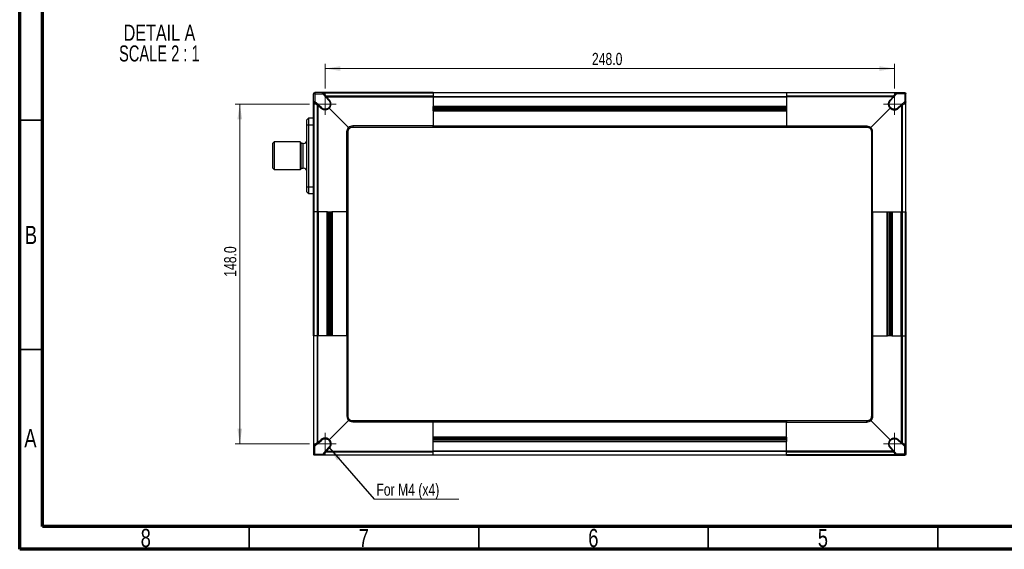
# Model space of a CAD drawing. Header units: millimetres. Extents: x 15 to 415, y 5 to 292.
# Tile 1 of 15: x 15 to 229, y 5 to 120. Entities that reach past the tile are written whole.
import ezdxf

# ---------------------------------------------------------------- set-up
doc = ezdxf.new("R2010")
doc.units = ezdxf.units.MM
doc.styles.add('SLDTEXTSTYLE0', font='TXT', dxfattribs={"width": 0.75})
doc.styles.add('SLDTEXTSTYLE2', font='TXT', dxfattribs={"width": 0.681818})
doc.dimstyles.new('SLDDIMSTYLE2', dxfattribs={"dimtxt": 2.645833, "dimasz": 3.302, "dimexe": 0, "dimexo": 0.0625, "dimgap": 0.661458, "dimtad": 1, "dimdec": 1, "dimlfac": 2, "dimrnd": 1e-09, "dimzin": 4, "dimdsep": 46, "dimtxsty": 'SLDTEXTSTYLE0', "dimsah": 1, "dimcen": 0.09, "dimadec": 0, "dimazin": 1, "dimtfac": 1, "dimtdec": 1, "dimtofl": 0, "dimtmove": 0, "dimatfit": 3, "dimfxl": 1, "dimfrac": 2, "dimtolj": 1, "dimtzin": 12, "dimarcsym": 0})
doc.dimstyles.new('SLDDIMSTYLE3', dxfattribs={"dimtxt": 0.18, "dimasz": 3.302, "dimexe": 0, "dimexo": 0.0625, "dimgap": 0, "dimtad": 0, "dimtih": 1, "dimtoh": 1, "dimdec": 0, "dimrnd": 1e-09, "dimzin": 0, "dimdsep": 46, "dimtxsty": 'Standard', "dimsah": 1, "dimcen": 0.09, "dimadec": 0, "dimazin": 0, "dimtfac": 3.302, "dimtdec": 0, "dimtofl": 0, "dimtmove": 0, "dimatfit": 3, "dimfxl": 1, "dimfrac": 2, "dimtolj": 1, "dimtzin": 0, "dimarcsym": 0})

# ---------------------------------------------------------------- blocks, each defined once
blk = doc.blocks.new('_D_8')
at = {"color": 7, "linetype": 'Continuous', "lineweight": 0}
for p, q in [((78.16, 101.97), (61.94, 101.97)), ((62.94, 27.97), (62.94, 101.97)), ((78.16, 27.97), (61.94, 27.97))]:
    blk.add_line(p, q, dxfattribs=at)
at = {"color": 7, "linetype": 'Continuous', "lineweight": 18}
for points in [[(62.94, 101.97), (62.43, 98.67), (63.45, 98.67)], [(62.94, 27.97), (63.45, 31.27), (62.43, 31.27)]]:
    blk.add_solid(points, dxfattribs=at)
at = {"color": 7, "linetype": 'Continuous', "lineweight": 18, "insert": (59.53, 64.36), "char_height": 2.646, "attachment_point": 1, "rotation": 90, "style": 'SLDTEXTSTYLE0'}
blk.add_mtext('148.0', dxfattribs=at)
blk = doc.blocks.new('_D_9')
at = {"color": 7, "linetype": 'Continuous', "lineweight": 0}
for p, q in [((81.53, 105.35), (81.53, 110.72)), ((81.53, 109.72), (205.53, 109.72)), ((205.53, 105.35), (205.53, 110.72))]:
    blk.add_line(p, q, dxfattribs=at)
at = {"color": 7, "linetype": 'Continuous', "lineweight": 18}
for points in [[(81.53, 109.72), (84.83, 109.21), (84.83, 110.23)], [(205.53, 109.72), (202.23, 110.23), (202.23, 109.21)]]:
    blk.add_solid(points, dxfattribs=at)
at = {"color": 7, "linetype": 'Continuous', "lineweight": 18, "insert": (139.65, 113.13), "char_height": 2.646, "attachment_point": 1, "style": 'SLDTEXTSTYLE0'}
blk.add_mtext('248.0', dxfattribs=at)
blk = doc.blocks.new('SW_NOTE_0_5')
at = {"color": 0, "linetype": 'Continuous', "lineweight": 0}
blk.add_line((18.43, 0), (0, 0), dxfattribs=at)
at = {"color": 0, "linetype": 'Continuous', "lineweight": 0, "insert": (0.5, 3.41), "char_height": 2.6458, "attachment_point": 1, "style": 'SLDTEXTSTYLE0'}
blk.add_mtext('For M4 (x4)', dxfattribs=at)
blk = doc.blocks.new('SW_CENTERMARKSYMBOL_0')
at = {"color": 0, "linetype": 'Continuous', "lineweight": 18}
for p, q in [((0, 1.25), (0, 2.37)), ((-1.25, 0), (-2.37, 0)), ((0, 0), (-1.25, 0)), ((0, 0), (0, 1.25)), ((0, 0), (0, -1.25)), ((0, 0), (1.25, 0)), ((1.25, 0), (2.37, 0)), ((0, -1.25), (0, -2.37))]:
    blk.add_line(p, q, dxfattribs=at)
blk = doc.blocks.new('SW_CENTERMARKSYMBOL_1')
at = {"color": 0, "linetype": 'Continuous', "lineweight": 18}
for p, q in [((0, 1.25), (0, 2.37)), ((-1.25, 0), (-2.37, 0)), ((0, 0), (-1.25, 0)), ((0, 0), (0, 1.25)), ((0, 0), (0, -1.25)), ((0, 0), (1.25, 0)), ((1.25, 0), (2.37, 0)), ((0, -1.25), (0, -2.37))]:
    blk.add_line(p, q, dxfattribs=at)
blk = doc.blocks.new('SW_CENTERMARKSYMBOL_2')
at = {"color": 0, "linetype": 'Continuous', "lineweight": 18}
for p, q in [((0, 1.25), (0, 2.37)), ((-1.25, 0), (-2.37, 0)), ((0, 0), (-1.25, 0)), ((0, 0), (0, 1.25)), ((0, 0), (0, -1.25)), ((0, 0), (1.25, 0)), ((1.25, 0), (2.37, 0)), ((0, -1.25), (0, -2.37))]:
    blk.add_line(p, q, dxfattribs=at)
blk = doc.blocks.new('SW_CENTERMARKSYMBOL_3')
at = {"color": 0, "linetype": 'Continuous', "lineweight": 18}
for p, q in [((0, 1.25), (0, 2.37)), ((-1.25, 0), (-2.37, 0)), ((0, 0), (-1.25, 0)), ((0, 0), (0, 1.25)), ((0, 0), (0, -1.25)), ((0, 0), (1.25, 0)), ((1.25, 0), (2.37, 0)), ((0, -1.25), (0, -2.37))]:
    blk.add_line(p, q, dxfattribs=at)
blk = doc.blocks.new('SW_NOTE_0_6')
at = {"color": 0, "linetype": 'Continuous', "lineweight": 0, "char_height": 3.5, "attachment_point": 2}
for s, insert, style in [('DETAIL A', (9.41, 4.51), 'SLDTEXTSTYLE0'), ('SCALE 2 : 1', (9.38, -0.01), 'SLDTEXTSTYLE2')]:
    blk.add_mtext(s, dxfattribs=dict(at, insert=insert, style=style))

msp = doc.modelspace()

# ---------------------------------------------------------------- linework, layer by layer
at = {"color": 7, "linetype": 'Continuous', "lineweight": 70}
for p, q in [((15, 5), (15, 292)), ((20, 10), (20, 287)), ((410, 10), (20, 10)), ((415, 5), (15, 5))]:
    msp.add_line(p, q, dxfattribs=at)
at = {"color": 7, "linetype": 'Continuous', "lineweight": 25}
for p, q in [((79.032, 102.373), (79.032, 104.223)), ((79.279, 104.226), (79.279, 102.481)), ((79.279, 104.226), (81.024, 104.226)), ((81.132, 104.473), (79.282, 104.473)), ((81.036, 104.212), (81.047, 104.193)), ((81.047, 104.193), (81.649, 103.524)), ((105.032, 104.473), (81.132, 104.473)), ((81.761, 103.73), (81.158, 104.399)), ((81.158, 104.399), (105.032, 104.399)), ((81.712, 103.455), (82.368, 102.725)), ((105.032, 103.731), (81.761, 103.73)), ((82.48, 102.828), (81.823, 103.557)), ((81.823, 103.557), (105.032, 103.557)), ((105.032, 104.473), (182.032, 104.473)), ((105.032, 104.473), (105.032, 104.399)), ((182.032, 104.399), (105.032, 104.399)), ((105.032, 104.399), (105.032, 103.649)), ((105.032, 103.649), (105.032, 103.473)), ((105.032, 103.649), (182.032, 103.649)), ((182.032, 103.473), (105.032, 103.473)), ((105.032, 103.473), (105.032, 101.518)), ((182.032, 104.473), (182.032, 104.399)), ((182.032, 104.473), (205.933, 104.473)), ((182.032, 104.399), (182.032, 103.649)), ((205.906, 104.399), (182.032, 104.399)), ((205.304, 103.73), (182.032, 103.731)), ((182.032, 103.649), (182.032, 103.473)), ((205.242, 103.557), (182.032, 103.557)), ((182.032, 103.473), (182.032, 101.518)), ((204.585, 102.828), (205.242, 103.557)), ((204.696, 102.725), (205.353, 103.455)), ((205.304, 103.73), (205.906, 104.399)), ((205.416, 103.524), (206.018, 104.193)), ((205.933, 104.473), (207.782, 104.473)), ((206.018, 104.193), (206.029, 104.212)), ((207.785, 104.226), (206.041, 104.226)), ((207.785, 104.226), (207.785, 102.481)), ((208.032, 102.373), (208.032, 104.223)), ((79.032, 78.473), (79.032, 102.373)), ((79.775, 101.744), (79.106, 102.346)), ((79.106, 102.346), (79.106, 78.473)), ((79.312, 102.458), (79.293, 102.469)), ((79.981, 101.856), (79.312, 102.458)), ((79.775, 101.744), (79.774, 78.473)), ((79.948, 101.682), (79.948, 78.473)), ((80.677, 101.025), (79.948, 101.682)), ((80.78, 101.137), (80.05, 101.793)), ((86.647, 96.858), (82.433, 101.072)), ((105.032, 101.518), (182.032, 101.518)), ((105.032, 101.518), (105.032, 101.435)), ((105.032, 101.435), (182.032, 101.435)), ((105.032, 100.51), (105.032, 101.435)), ((105.032, 101.135), (182.032, 101.135)), ((182.032, 101.052), (105.032, 101.052)), ((105.032, 100.893), (182.032, 100.893)), ((182.032, 100.81), (105.032, 100.81)), ((182.032, 101.518), (182.032, 101.435)), ((182.032, 101.435), (182.032, 100.51)), ((200.418, 96.858), (204.632, 101.072)), ((207.014, 101.793), (206.285, 101.137)), ((206.387, 101.025), (207.117, 101.682)), ((207.753, 102.458), (207.084, 101.856)), ((207.117, 101.682), (207.117, 78.473)), ((207.29, 101.744), (207.959, 102.346)), ((207.29, 78.473), (207.29, 101.744)), ((207.772, 102.469), (207.753, 102.458)), ((207.959, 102.346), (207.959, 78.473)), ((208.032, 78.473), (208.032, 102.373)), ((77.582, 98.573), (77.982, 98.973)), ((77.982, 97.473), (77.982, 98.973)), ((77.982, 98.973), (79.032, 98.973)), ((105.032, 100.51), (105.032, 100.427)), ((182.032, 100.51), (105.032, 100.51)), ((105.032, 100.427), (105.032, 97.223)), ((182.032, 100.427), (105.032, 100.427)), ((182.032, 100.51), (182.032, 100.427)), ((182.032, 100.427), (182.032, 97.223)), ((77.582, 97.473), (77.582, 98.573)), ((77.582, 83.973), (77.582, 97.473)), ((77.582, 97.473), (77.982, 97.473)), ((77.982, 83.973), (77.982, 97.473)), ((77.982, 97.473), (79.032, 97.473)), ((87.532, 97.226), (87.532, 96.973)), ((105.032, 97.226), (87.532, 97.226)), ((87.532, 96.973), (105.032, 96.973)), ((105.032, 97.223), (105.032, 96.973)), ((105.032, 97.223), (182.032, 97.223)), ((105.032, 96.973), (182.032, 96.973)), ((182.032, 97.226), (199.532, 97.226)), ((182.032, 97.223), (182.032, 96.973)), ((182.032, 96.973), (199.532, 96.973)), ((199.532, 96.973), (199.532, 97.226)), ((86.532, 95.973), (86.279, 95.973)), ((86.279, 78.473), (86.279, 95.973)), ((86.532, 78.473), (86.532, 95.973)), ((200.785, 95.973), (200.532, 95.973)), ((200.532, 95.973), (200.532, 78.473)), ((200.785, 78.473), (200.785, 95.973)), ((70.432, 93.723), (70.082, 93.373)), ((70.082, 93.373), (70.082, 90.723)), ((76.107, 93.723), (70.432, 93.723)), ((70.432, 93.723), (70.432, 87.723)), ((76.282, 93.548), (76.107, 93.723)), ((76.107, 93.723), (76.107, 87.723)), ((76.282, 87.898), (76.282, 93.548)), ((76.782, 93.41), (76.282, 93.41)), ((76.782, 88.035), (76.782, 93.41)), ((70.082, 90.723), (70.082, 88.073)), ((70.082, 88.073), (70.432, 87.723)), ((76.282, 88.035), (76.782, 88.035)), ((70.432, 87.723), (76.107, 87.723)), ((76.107, 87.723), (76.282, 87.898)), ((77.582, 83.973), (77.982, 83.973)), ((77.582, 82.873), (77.582, 83.973)), ((77.982, 82.473), (77.982, 83.973)), ((77.982, 83.973), (79.032, 83.973)), ((77.582, 82.873), (77.982, 82.473)), ((77.982, 82.473), (79.032, 82.473)), ((79.032, 51.473), (79.032, 78.473)), ((79.106, 78.473), (79.032, 78.473)), ((79.106, 78.473), (79.106, 51.473)), ((79.856, 78.473), (79.106, 78.473)), ((80.032, 78.473), (79.856, 78.473)), ((79.856, 51.473), (79.856, 78.473)), ((81.987, 78.473), (80.032, 78.473)), ((80.032, 78.473), (80.032, 51.473)), ((81.987, 51.473), (81.987, 78.473)), ((82.07, 78.473), (81.987, 78.473)), ((82.07, 51.473), (82.07, 78.473)), ((82.07, 78.473), (82.995, 78.473)), ((82.37, 51.473), (82.37, 78.473)), ((82.453, 78.473), (82.453, 51.473)), ((82.612, 51.473), (82.612, 78.473)), ((82.695, 78.473), (82.695, 51.473)), ((83.078, 78.473), (82.995, 78.473)), ((82.995, 78.473), (82.995, 51.473)), ((86.282, 78.473), (83.078, 78.473)), ((83.078, 78.473), (83.078, 51.473)), ((86.532, 78.473), (86.282, 78.473)), ((86.282, 51.473), (86.282, 78.473)), ((86.532, 51.473), (86.532, 78.473)), ((200.532, 78.473), (200.532, 51.473)), ((200.532, 78.473), (200.782, 78.473)), ((200.782, 78.473), (200.782, 51.473)), ((200.782, 78.473), (203.987, 78.473)), ((203.987, 51.473), (203.987, 78.473)), ((203.987, 78.473), (204.07, 78.473)), ((204.07, 51.473), (204.07, 78.473)), ((204.07, 78.473), (204.995, 78.473)), ((204.37, 51.473), (204.37, 78.473)), ((204.453, 78.473), (204.453, 51.473)), ((204.612, 51.473), (204.612, 78.473)), ((204.695, 78.473), (204.695, 51.473)), ((204.995, 78.473), (204.995, 51.473)), ((204.995, 78.473), (205.078, 78.473)), ((205.078, 78.473), (205.078, 51.473)), ((205.078, 78.473), (207.032, 78.473)), ((207.032, 51.473), (207.032, 78.473)), ((207.032, 78.473), (207.209, 78.473)), ((207.209, 78.473), (207.209, 51.473)), ((207.209, 78.473), (207.959, 78.473)), ((207.959, 51.473), (207.959, 78.473)), ((207.959, 78.473), (208.032, 78.473)), ((208.032, 78.473), (208.032, 51.473)), ((79.106, 51.473), (79.032, 51.473)), ((79.032, 51.473), (79.032, 27.572)), ((79.856, 51.473), (79.106, 51.473)), ((79.106, 27.599), (79.106, 51.473)), ((79.774, 51.473), (79.775, 28.201)), ((80.032, 51.473), (79.856, 51.473)), ((79.948, 28.263), (79.948, 51.473)), ((81.987, 51.473), (80.032, 51.473)), ((82.07, 51.473), (81.987, 51.473)), ((82.995, 51.473), (82.07, 51.473)), ((83.078, 51.473), (82.995, 51.473)), ((86.282, 51.473), (83.078, 51.473)), ((86.279, 51.473), (86.279, 33.973)), ((86.532, 51.473), (86.282, 51.473)), ((86.532, 33.973), (86.532, 51.473)), ((200.532, 51.473), (200.782, 51.473)), ((200.532, 51.473), (200.532, 33.973)), ((200.782, 51.473), (203.987, 51.473)), ((200.785, 51.473), (200.785, 33.973)), ((203.987, 51.473), (204.07, 51.473)), ((204.995, 51.473), (204.07, 51.473)), ((204.995, 51.473), (205.078, 51.473)), ((205.078, 51.473), (207.032, 51.473)), ((207.032, 51.473), (207.209, 51.473)), ((207.117, 28.263), (207.117, 51.473)), ((207.209, 51.473), (207.959, 51.473)), ((207.29, 28.201), (207.29, 51.473)), ((207.959, 51.473), (208.032, 51.473)), ((207.959, 27.599), (207.959, 51.473)), ((208.032, 51.473), (208.032, 27.572)), ((86.647, 33.087), (82.433, 28.873)), ((86.279, 33.973), (86.532, 33.973)), ((87.532, 32.973), (87.532, 32.719)), ((105.032, 32.973), (87.532, 32.973)), ((105.032, 32.719), (87.532, 32.719)), ((182.032, 32.973), (105.032, 32.973)), ((105.032, 32.723), (105.032, 32.973)), ((182.032, 32.723), (105.032, 32.723)), ((105.032, 29.518), (105.032, 32.723)), ((182.032, 32.723), (182.032, 32.973)), ((199.532, 32.973), (182.032, 32.973)), ((182.032, 29.518), (182.032, 32.723)), ((182.032, 32.719), (199.532, 32.719)), ((199.532, 32.719), (199.532, 32.973)), ((200.418, 33.087), (204.632, 28.873)), ((200.532, 33.973), (200.785, 33.973)), ((79.775, 28.201), (79.106, 27.599)), ((79.312, 27.487), (79.981, 28.089)), ((80.677, 28.92), (79.948, 28.263)), ((80.05, 28.152), (80.78, 28.809)), ((105.032, 29.518), (182.032, 29.518)), ((105.032, 29.435), (105.032, 29.518)), ((105.032, 29.435), (182.032, 29.435)), ((105.032, 28.51), (105.032, 29.435)), ((105.032, 29.135), (182.032, 29.135)), ((182.032, 29.052), (105.032, 29.052)), ((105.032, 28.893), (182.032, 28.893)), ((182.032, 28.81), (105.032, 28.81)), ((182.032, 28.51), (105.032, 28.51)), ((105.032, 28.427), (105.032, 28.51)), ((182.032, 28.427), (105.032, 28.427)), ((105.032, 26.473), (105.032, 28.427)), ((182.032, 29.435), (182.032, 29.518)), ((182.032, 29.435), (182.032, 28.51)), ((182.032, 28.427), (182.032, 28.51)), ((182.032, 26.473), (182.032, 28.427)), ((206.285, 28.809), (207.014, 28.152)), ((206.387, 28.92), (207.117, 28.263)), ((207.084, 28.089), (207.753, 27.487)), ((207.29, 28.201), (207.959, 27.599)), ((79.032, 27.572), (79.032, 25.723)), ((79.279, 25.719), (79.279, 27.464)), ((79.293, 27.476), (79.312, 27.487)), ((81.047, 25.752), (81.036, 25.733)), ((81.649, 26.421), (81.047, 25.752)), ((81.761, 26.215), (81.158, 25.546)), ((82.368, 27.22), (81.712, 26.49)), ((81.761, 26.215), (105.032, 26.215)), ((82.48, 27.118), (81.823, 26.388)), ((81.823, 26.388), (105.032, 26.388)), ((105.032, 26.473), (182.032, 26.473)), ((105.032, 26.296), (105.032, 26.473)), ((182.032, 26.296), (105.032, 26.296)), ((105.032, 25.546), (105.032, 26.296)), ((182.032, 26.296), (182.032, 26.473)), ((205.242, 26.388), (182.032, 26.388)), ((182.032, 25.546), (182.032, 26.296)), ((182.032, 26.215), (205.304, 26.215)), ((204.585, 27.118), (205.242, 26.388)), ((205.353, 26.49), (204.696, 27.22)), ((205.304, 26.215), (205.906, 25.546)), ((206.018, 25.752), (205.416, 26.421)), ((206.029, 25.733), (206.018, 25.752)), ((207.753, 27.487), (207.772, 27.476)), ((207.785, 25.719), (207.785, 27.464)), ((208.032, 27.572), (208.032, 25.723)), ((79.279, 25.719), (81.024, 25.719)), ((81.132, 25.473), (79.282, 25.473)), ((105.032, 25.473), (81.132, 25.473)), ((81.158, 25.546), (105.032, 25.546)), ((105.032, 25.546), (182.032, 25.546)), ((105.032, 25.473), (105.032, 25.546)), ((182.032, 25.473), (105.032, 25.473)), ((182.032, 25.473), (182.032, 25.546)), ((205.906, 25.546), (182.032, 25.546)), ((182.032, 25.473), (205.933, 25.473)), ((205.933, 25.473), (207.782, 25.473)), ((207.785, 25.719), (206.041, 25.719))]:
    msp.add_line(p, q, dxfattribs=at)
at = {"color": 7, "linetype": 'Continuous', "lineweight": 35}
for p, q in [((20, 98.5), (15, 98.5)), ((20, 48.5), (15, 48.5)), ((65, 10), (65, 5)), ((115, 10), (115, 5)), ((165, 10), (165, 5)), ((215, 5), (215, 10)), ((215, 10), (215, 5))]:
    msp.add_line(p, q, dxfattribs=at)
at = {"color": 7, "linetype": 'Continuous', "lineweight": 25}
for centre, radius, start, end in [((83.776, 98.286), 4.135, 136.43106, 138.52666), ((85.219, 99.729), 4.135, 131.47334, 133.56894), ((201.846, 99.729), 4.135, 46.43106, 48.52666), ((203.289, 98.286), 4.135, 41.47334, 43.56894), ((76.782, 94.21), 0.8, 270, 0), ((76.782, 87.235), 0.8, 0, 90), ((83.776, 31.659), 4.135, 221.47334, 223.56894), ((203.289, 31.659), 4.135, 316.43106, 318.52666), ((85.219, 30.216), 4.135, 226.43106, 228.52666), ((201.846, 30.216), 4.135, 311.47334, 313.56894)]:
    msp.add_arc(centre, radius, start, end, dxfattribs=at)
for points in [[(79.032, 104.223), (79.036, 104.255), (79.044, 104.321), (79.101, 104.403), (79.184, 104.461), (79.25, 104.469), (79.282, 104.473)], [(79.279, 104.226), (79.247, 104.226), (79.182, 104.225), (79.1, 104.225), (79.043, 104.224), (79.036, 104.223), (79.032, 104.223)], [(79.282, 104.473), (79.282, 104.469), (79.281, 104.461), (79.28, 104.405), (79.279, 104.323), (79.279, 104.258), (79.279, 104.226)], [(81.649, 103.524), (81.645, 103.531), (81.636, 103.543), (81.633, 103.569), (81.638, 103.599), (81.651, 103.63), (81.671, 103.661), (81.698, 103.689), (81.728, 103.714), (81.75, 103.725), (81.761, 103.73)], [(81.823, 103.557), (81.808, 103.544), (81.779, 103.517), (81.742, 103.484), (81.716, 103.46), (81.713, 103.456), (81.712, 103.455)], [(105.032, 104.399), (105.032, 104.41), (105.032, 104.432), (105.032, 104.455), (105.032, 104.47), (105.032, 104.472), (105.032, 104.473)], [(182.032, 104.473), (182.032, 104.472), (182.032, 104.47), (182.032, 104.455), (182.032, 104.432), (182.032, 104.41), (182.032, 104.399)], [(205.353, 103.455), (205.351, 103.456), (205.348, 103.46), (205.323, 103.484), (205.286, 103.517), (205.256, 103.544), (205.242, 103.557)], [(205.416, 103.524), (205.42, 103.531), (205.429, 103.543), (205.432, 103.569), (205.427, 103.599), (205.414, 103.63), (205.393, 103.661), (205.367, 103.689), (205.337, 103.714), (205.315, 103.725), (205.304, 103.73)], [(207.785, 104.226), (207.785, 104.258), (207.785, 104.323), (207.785, 104.405), (207.784, 104.461), (207.783, 104.469), (207.782, 104.473)], [(207.782, 104.473), (207.815, 104.469), (207.881, 104.461), (207.963, 104.403), (208.021, 104.321), (208.029, 104.255), (208.032, 104.223)], [(208.032, 104.223), (208.029, 104.223), (208.021, 104.224), (207.964, 104.225), (207.883, 104.225), (207.818, 104.226), (207.785, 104.226)], [(79.981, 101.856), (79.974, 101.86), (79.962, 101.869), (79.936, 101.872), (79.906, 101.867), (79.875, 101.854), (79.844, 101.834), (79.816, 101.807), (79.791, 101.777), (79.78, 101.755), (79.775, 101.744)], [(80.05, 101.793), (80.049, 101.792), (80.045, 101.789), (80.021, 101.763), (79.988, 101.726), (79.961, 101.697), (79.948, 101.682)], [(207.117, 101.682), (207.104, 101.697), (207.077, 101.726), (207.043, 101.763), (207.02, 101.789), (207.016, 101.792), (207.014, 101.793)], [(207.084, 101.856), (207.09, 101.86), (207.103, 101.869), (207.129, 101.872), (207.159, 101.867), (207.19, 101.854), (207.221, 101.834), (207.249, 101.807), (207.273, 101.777), (207.285, 101.755), (207.29, 101.744)], [(105.032, 96.973), (105.032, 96.976), (105.032, 96.984), (105.032, 97.043), (105.032, 97.126), (105.032, 97.193), (105.032, 97.226)], [(182.032, 96.973), (182.032, 96.976), (182.032, 96.984), (182.032, 97.043), (182.032, 97.126), (182.032, 97.193), (182.032, 97.226)], [(79.032, 78.473), (79.033, 78.473), (79.035, 78.473), (79.05, 78.473), (79.073, 78.473), (79.095, 78.473), (79.106, 78.473)], [(86.532, 78.473), (86.529, 78.473), (86.521, 78.473), (86.462, 78.473), (86.378, 78.473), (86.312, 78.473), (86.279, 78.473)], [(200.532, 78.473), (200.536, 78.473), (200.544, 78.473), (200.603, 78.473), (200.686, 78.473), (200.752, 78.473), (200.785, 78.473)], [(207.959, 78.473), (207.97, 78.473), (207.992, 78.473), (208.015, 78.473), (208.03, 78.473), (208.031, 78.473), (208.032, 78.473)], [(79.106, 51.473), (79.095, 51.473), (79.073, 51.473), (79.05, 51.473), (79.035, 51.473), (79.033, 51.473), (79.032, 51.473)], [(86.532, 51.473), (86.529, 51.473), (86.521, 51.473), (86.462, 51.473), (86.378, 51.473), (86.312, 51.473), (86.279, 51.473)], [(200.532, 51.473), (200.536, 51.473), (200.544, 51.473), (200.603, 51.473), (200.686, 51.473), (200.752, 51.473), (200.785, 51.473)], [(208.032, 51.473), (208.031, 51.473), (208.03, 51.473), (208.015, 51.473), (207.992, 51.473), (207.97, 51.473), (207.959, 51.473)], [(105.032, 32.973), (105.032, 32.969), (105.032, 32.961), (105.032, 32.902), (105.032, 32.819), (105.032, 32.753), (105.032, 32.719)], [(182.032, 32.973), (182.032, 32.969), (182.032, 32.961), (182.032, 32.902), (182.032, 32.819), (182.032, 32.753), (182.032, 32.719)], [(79.981, 28.089), (79.974, 28.085), (79.962, 28.076), (79.936, 28.073), (79.906, 28.078), (79.875, 28.091), (79.844, 28.112), (79.816, 28.138), (79.791, 28.168), (79.78, 28.19), (79.775, 28.201)], [(79.948, 28.263), (79.961, 28.249), (79.988, 28.219), (80.021, 28.182), (80.045, 28.157), (80.049, 28.153), (80.05, 28.152)], [(207.014, 28.152), (207.016, 28.153), (207.02, 28.157), (207.043, 28.182), (207.077, 28.219), (207.104, 28.249), (207.117, 28.263)], [(207.084, 28.089), (207.09, 28.085), (207.103, 28.076), (207.129, 28.073), (207.159, 28.078), (207.19, 28.091), (207.221, 28.112), (207.249, 28.138), (207.273, 28.168), (207.285, 28.19), (207.29, 28.201)], [(81.649, 26.421), (81.645, 26.415), (81.636, 26.402), (81.633, 26.376), (81.638, 26.346), (81.651, 26.315), (81.671, 26.284), (81.698, 26.256), (81.728, 26.232), (81.75, 26.22), (81.761, 26.215)], [(81.712, 26.49), (81.713, 26.489), (81.716, 26.485), (81.742, 26.462), (81.779, 26.428), (81.808, 26.401), (81.823, 26.388)], [(205.242, 26.388), (205.256, 26.401), (205.286, 26.428), (205.323, 26.462), (205.348, 26.485), (205.351, 26.489), (205.353, 26.49)], [(205.416, 26.421), (205.42, 26.415), (205.429, 26.402), (205.432, 26.376), (205.427, 26.346), (205.414, 26.315), (205.393, 26.284), (205.367, 26.256), (205.337, 26.232), (205.315, 26.22), (205.304, 26.215)], [(79.032, 25.723), (79.036, 25.722), (79.043, 25.721), (79.1, 25.72), (79.182, 25.72), (79.247, 25.72), (79.279, 25.719)], [(79.282, 25.473), (79.25, 25.476), (79.184, 25.484), (79.101, 25.542), (79.044, 25.624), (79.036, 25.69), (79.032, 25.723)], [(79.279, 25.719), (79.279, 25.687), (79.279, 25.622), (79.28, 25.541), (79.281, 25.484), (79.282, 25.476), (79.282, 25.473)], [(105.032, 25.473), (105.032, 25.473), (105.032, 25.475), (105.032, 25.49), (105.032, 25.513), (105.032, 25.535), (105.032, 25.546)], [(182.032, 25.546), (182.032, 25.535), (182.032, 25.513), (182.032, 25.49), (182.032, 25.475), (182.032, 25.473), (182.032, 25.473)], [(208.032, 25.723), (208.029, 25.69), (208.021, 25.624), (207.963, 25.542), (207.881, 25.484), (207.815, 25.476), (207.782, 25.473)], [(207.782, 25.473), (207.783, 25.476), (207.784, 25.484), (207.785, 25.541), (207.785, 25.622), (207.785, 25.687), (207.785, 25.719)], [(207.785, 25.719), (207.818, 25.72), (207.883, 25.72), (207.964, 25.72), (208.021, 25.721), (208.029, 25.722), (208.032, 25.723)]]:
    msp.add_open_spline(points, degree=3, dxfattribs=at)
for points, knots in [([(81, 104.253), (80.999, 104.255), (80.99, 104.268), (80.983, 104.299), (80.981, 104.342), (80.993, 104.384), (81.016, 104.421), (81.049, 104.45), (81.089, 104.469), (81.118, 104.471), (81.132, 104.473)], [0, 0, 0, 0, 0.02015756, 0.16013505, 0.30011254, 0.44009004, 0.58006753, 0.72004502, 0.86002251, 1, 1, 1, 1]), ([(81, 104.252), (81, 104.252), (81.001, 104.251), (81.009, 104.242), (81.021, 104.229), (81.031, 104.218), (81.036, 104.212)], [0, 0, 0, 0, 0.25472787, 0.50614491, 0.75466754, 1, 1, 1, 1]), ([(81, 104.252), (81, 104.252), (81.001, 104.25), (81.01, 104.241), (81.022, 104.228), (81.032, 104.216), (81.037, 104.211)], [0, 0, 0, 0, 0.2610908, 0.5193544, 0.7748122, 1, 1, 1, 1]), ([(81.158, 104.399), (81.148, 104.394), (81.126, 104.383), (81.095, 104.358), (81.069, 104.33), (81.049, 104.299), (81.035, 104.268), (81.031, 104.239), (81.032, 104.22), (81.036, 104.213), (81.036, 104.212)], [0, 0, 0, 0, 0.1420005, 0.2840009, 0.4260014, 0.5680018, 0.7100023, 0.8520028, 0.9940032, 1, 1, 1, 1]), ([(81.132, 104.473), (81.133, 104.472), (81.133, 104.47), (81.139, 104.455), (81.147, 104.433), (81.155, 104.411), (81.158, 104.399)], [0, 0, 0, 0, 0.2403869, 0.4865623, 0.7394749, 1, 1, 1, 1]), ([(81.649, 103.524), (81.658, 103.514), (81.678, 103.492), (81.7, 103.468), (81.712, 103.455)], [0, 0, 0, 0, 0.48305299, 1, 1, 1, 1]), ([(81.761, 103.73), (81.769, 103.709), (81.782, 103.674), (81.803, 103.613), (81.816, 103.577), (81.823, 103.557)], [0, 0, 0, 0, 0.4256634, 0.694387, 1, 1, 1, 1]), ([(105.032, 103.657), (105.032, 103.669), (105.032, 103.696), (105.032, 103.719), (105.032, 103.731)], [0, 0, 0, 0, 0.4634791, 1, 1, 1, 1]), ([(182.032, 103.657), (182.032, 103.669), (182.032, 103.696), (182.032, 103.719), (182.032, 103.731)], [0, 0, 0, 0, 0.463513, 1, 1, 1, 1]), ([(205.242, 103.557), (205.249, 103.577), (205.262, 103.613), (205.283, 103.674), (205.296, 103.709), (205.304, 103.73)], [0, 0, 0, 0, 0.305613, 0.5743366, 1, 1, 1, 1]), ([(205.353, 103.455), (205.365, 103.468), (205.387, 103.492), (205.406, 103.514), (205.416, 103.524)], [0, 0, 0, 0, 0.516947, 1, 1, 1, 1]), ([(205.906, 104.399), (205.91, 104.411), (205.918, 104.433), (205.926, 104.455), (205.931, 104.47), (205.932, 104.472), (205.933, 104.473)], [0, 0, 0, 0, 0.2605251, 0.5134377, 0.7596131, 1, 1, 1, 1]), ([(206.029, 104.212), (206.029, 104.213), (206.033, 104.22), (206.034, 104.239), (206.029, 104.268), (206.016, 104.299), (205.996, 104.33), (205.969, 104.358), (205.939, 104.383), (205.917, 104.394), (205.906, 104.399)], [0, 0, 0, 0, 0.0059968, 0.1479972, 0.2899977, 0.4319982, 0.5739986, 0.7159991, 0.8579995, 1, 1, 1, 1]), ([(205.933, 104.473), (205.947, 104.471), (205.976, 104.469), (206.015, 104.45), (206.048, 104.421), (206.072, 104.384), (206.084, 104.342), (206.082, 104.299), (206.075, 104.268), (206.066, 104.255), (206.065, 104.253)], [0, 0, 0, 0, 0.1399775, 0.279955, 0.4199325, 0.55991, 0.6998875, 0.839865, 0.9798425, 1, 1, 1, 1]), ([(206.028, 104.211), (206.033, 104.216), (206.043, 104.228), (206.055, 104.241), (206.063, 104.25), (206.065, 104.252), (206.065, 104.252)], [0, 0, 0, 0, 0.2251878, 0.4806456, 0.7389092, 1, 1, 1, 1]), ([(206.029, 104.212), (206.034, 104.218), (206.044, 104.229), (206.056, 104.242), (206.064, 104.251), (206.065, 104.252), (206.065, 104.252)], [0, 0, 0, 0, 0.24533246, 0.49385509, 0.74527213, 1, 1, 1, 1]), ([(79.032, 102.373), (79.034, 102.387), (79.036, 102.416), (79.055, 102.456), (79.084, 102.488), (79.121, 102.512), (79.163, 102.524), (79.206, 102.522), (79.237, 102.515), (79.25, 102.506), (79.252, 102.505)], [0, 0, 0, 0, 0.1399775, 0.279955, 0.4199325, 0.55991, 0.6998875, 0.839865, 0.9798425, 1, 1, 1, 1]), ([(79.106, 102.346), (79.094, 102.35), (79.072, 102.358), (79.05, 102.366), (79.035, 102.372), (79.033, 102.372), (79.032, 102.373)], [0, 0, 0, 0, 0.2605251, 0.5134377, 0.7596131, 1, 1, 1, 1]), ([(79.293, 102.469), (79.292, 102.469), (79.285, 102.473), (79.266, 102.474), (79.237, 102.47), (79.206, 102.456), (79.175, 102.436), (79.147, 102.41), (79.122, 102.379), (79.111, 102.357), (79.106, 102.346)], [0, 0, 0, 0, 0.0059968, 0.1479972, 0.2899977, 0.4319982, 0.5739986, 0.7159991, 0.8579995, 1, 1, 1, 1]), ([(79.293, 102.469), (79.287, 102.474), (79.276, 102.484), (79.263, 102.496), (79.254, 102.504), (79.253, 102.505), (79.253, 102.505)], [0, 0, 0, 0, 0.24533246, 0.49385509, 0.74527213, 1, 1, 1, 1]), ([(79.297, 102.466), (79.296, 102.466), (79.289, 102.472), (79.278, 102.482), (79.264, 102.495), (79.255, 102.504), (79.253, 102.505), (79.253, 102.505)], [0, 0, 0, 0, 0.0155994, 0.2575063, 0.5023086, 0.7497996, 1, 1, 1, 1]), ([(79.948, 101.682), (79.928, 101.689), (79.892, 101.702), (79.831, 101.723), (79.796, 101.736), (79.775, 101.744)], [0, 0, 0, 0, 0.305613, 0.5743366, 1, 1, 1, 1]), ([(80.05, 101.793), (80.037, 101.805), (80.012, 101.827), (79.991, 101.846), (79.981, 101.856)], [0, 0, 0, 0, 0.516947, 1, 1, 1, 1]), ([(82.433, 101.072), (82.317, 100.977), (82.132, 100.825), (81.822, 100.722), (81.562, 100.689), (81.301, 100.71), (80.988, 100.796), (80.798, 100.937), (80.677, 101.025)], [0, 0, 0, 0, 0.23103795, 0.36642182, 0.50193828, 0.63612781, 0.77044743, 1, 1, 1, 1]), ([(82.328, 101.177), (82.234, 101.099), (82.081, 100.971), (81.809, 100.874), (81.557, 100.837), (81.303, 100.863), (81.03, 100.948), (80.874, 101.066), (80.78, 101.137)], [0, 0, 0, 0, 0.2130767, 0.3481835, 0.5020687, 0.6586839, 0.7940046, 1, 1, 1, 1]), ([(82.368, 102.725), (82.439, 102.631), (82.557, 102.475), (82.642, 102.202), (82.668, 101.948), (82.631, 101.696), (82.534, 101.424), (82.406, 101.271), (82.328, 101.177)], [0, 0, 0, 0, 0.205996, 0.3413166, 0.4979313, 0.6518161, 0.7869228, 1, 1, 1, 1]), ([(82.433, 101.072), (82.42, 101.085), (82.399, 101.105), (82.375, 101.13), (82.358, 101.147), (82.344, 101.16), (82.331, 101.173), (82.329, 101.176), (82.328, 101.177)], [0, 0, 0, 0, 0.2402325, 0.3692847, 0.5009127, 0.6324076, 0.7610763, 1, 1, 1, 1]), ([(82.433, 101.072), (82.528, 101.188), (82.68, 101.373), (82.783, 101.683), (82.816, 101.943), (82.795, 102.204), (82.709, 102.517), (82.568, 102.707), (82.48, 102.828)], [0, 0, 0, 0, 0.231038, 0.3664218, 0.5019383, 0.6361278, 0.7704474, 1, 1, 1, 1]), ([(204.632, 101.072), (204.536, 101.188), (204.385, 101.373), (204.282, 101.683), (204.249, 101.943), (204.269, 102.204), (204.356, 102.517), (204.496, 102.707), (204.585, 102.828)], [0, 0, 0, 0, 0.231038, 0.3664218, 0.5019383, 0.6361278, 0.7704474, 1, 1, 1, 1]), ([(204.737, 101.177), (204.659, 101.271), (204.531, 101.424), (204.433, 101.696), (204.397, 101.948), (204.422, 102.202), (204.508, 102.475), (204.625, 102.631), (204.696, 102.725)], [0, 0, 0, 0, 0.2130767, 0.3481835, 0.5020687, 0.6586839, 0.7940046, 1, 1, 1, 1]), ([(204.632, 101.072), (204.645, 101.085), (204.665, 101.106), (204.69, 101.13), (204.707, 101.147), (204.72, 101.161), (204.733, 101.174), (204.735, 101.176), (204.737, 101.177)], [0, 0, 0, 0, 0.2402325, 0.3692847, 0.5009127, 0.6324076, 0.7610763, 1, 1, 1, 1]), ([(204.632, 101.072), (204.748, 100.977), (204.932, 100.825), (205.243, 100.722), (205.503, 100.689), (205.764, 100.71), (206.076, 100.796), (206.267, 100.937), (206.387, 101.025)], [0, 0, 0, 0, 0.23103795, 0.36642182, 0.50193828, 0.63612781, 0.77044743, 1, 1, 1, 1]), ([(206.285, 101.137), (206.191, 101.066), (206.035, 100.948), (205.762, 100.863), (205.508, 100.837), (205.256, 100.874), (204.984, 100.971), (204.831, 101.099), (204.737, 101.177)], [0, 0, 0, 0, 0.20599604, 0.34131657, 0.4979313, 0.65181611, 0.78692276, 1, 1, 1, 1]), ([(207.084, 101.856), (207.074, 101.846), (207.052, 101.827), (207.027, 101.805), (207.014, 101.793)], [0, 0, 0, 0, 0.48305299, 1, 1, 1, 1]), ([(207.29, 101.744), (207.269, 101.736), (207.234, 101.723), (207.173, 101.702), (207.136, 101.689), (207.117, 101.682)], [0, 0, 0, 0, 0.4256634, 0.694387, 1, 1, 1, 1]), ([(207.812, 102.505), (207.811, 102.505), (207.81, 102.504), (207.801, 102.495), (207.787, 102.483), (207.776, 102.473), (207.771, 102.468)], [0, 0, 0, 0, 0.2610908, 0.5193544, 0.7748122, 1, 1, 1, 1]), ([(207.812, 102.505), (207.812, 102.505), (207.811, 102.504), (207.802, 102.496), (207.789, 102.484), (207.778, 102.474), (207.772, 102.469)], [0, 0, 0, 0, 0.2547279, 0.5061449, 0.7546675, 1, 1, 1, 1]), ([(207.959, 102.346), (207.954, 102.357), (207.942, 102.379), (207.918, 102.41), (207.89, 102.436), (207.859, 102.456), (207.827, 102.47), (207.798, 102.474), (207.779, 102.473), (207.772, 102.469), (207.772, 102.469)], [0, 0, 0, 0, 0.1420005, 0.2840009, 0.4260014, 0.5680018, 0.7100023, 0.8520028, 0.9940032, 1, 1, 1, 1]), ([(207.813, 102.505), (207.814, 102.506), (207.828, 102.515), (207.859, 102.522), (207.902, 102.524), (207.944, 102.512), (207.981, 102.488), (208.01, 102.456), (208.029, 102.416), (208.031, 102.387), (208.032, 102.373)], [0, 0, 0, 0, 0.0201576, 0.1601351, 0.3001125, 0.44009, 0.5800675, 0.720045, 0.8600225, 1, 1, 1, 1]), ([(208.032, 102.373), (208.032, 102.372), (208.03, 102.372), (208.015, 102.366), (207.992, 102.358), (207.97, 102.35), (207.959, 102.346)], [0, 0, 0, 0, 0.2403869, 0.4865623, 0.7394749, 1, 1, 1, 1]), ([(86.279, 95.973), (86.296, 96.139), (86.331, 96.47), (86.541, 96.729), (86.647, 96.858)], [0, 0, 0, 0, 0.5005582, 1, 1, 1, 1]), ([(86.532, 95.973), (86.546, 96.1), (86.568, 96.293), (86.691, 96.528), (86.78, 96.628), (86.825, 96.68)], [0, 0, 0, 0, 0.4844998, 0.7386513, 1, 1, 1, 1]), ([(87.532, 97.226), (87.367, 97.209), (87.035, 97.174), (86.776, 96.963), (86.647, 96.858)], [0, 0, 0, 0, 0.4992205, 1, 1, 1, 1]), ([(86.647, 96.858), (86.669, 96.835), (86.703, 96.801), (86.745, 96.759), (86.773, 96.73), (86.797, 96.708), (86.819, 96.685), (86.823, 96.682), (86.825, 96.68)], [0, 0, 0, 0, 0.2394702, 0.3684571, 0.5001883, 0.631892, 0.7607996, 1, 1, 1, 1]), ([(86.825, 96.68), (86.876, 96.725), (86.977, 96.814), (87.212, 96.937), (87.405, 96.959), (87.532, 96.973)], [0, 0, 0, 0, 0.2613784, 0.5155397, 1, 1, 1, 1]), ([(199.532, 97.226), (199.698, 97.208), (200.03, 97.174), (200.289, 96.963), (200.418, 96.858)], [0, 0, 0, 0, 0.5005582, 1, 1, 1, 1]), ([(199.532, 96.973), (199.659, 96.959), (199.853, 96.937), (200.087, 96.814), (200.188, 96.725), (200.239, 96.68)], [0, 0, 0, 0, 0.4844998, 0.7386513, 1, 1, 1, 1]), ([(200.418, 96.858), (200.395, 96.836), (200.36, 96.802), (200.319, 96.76), (200.29, 96.732), (200.267, 96.708), (200.245, 96.686), (200.242, 96.682), (200.239, 96.68)], [0, 0, 0, 0, 0.2394702, 0.3684571, 0.5001883, 0.631892, 0.7607996, 1, 1, 1, 1]), ([(200.239, 96.68), (200.285, 96.628), (200.374, 96.528), (200.497, 96.293), (200.518, 96.1), (200.532, 95.973)], [0, 0, 0, 0, 0.2613784, 0.5155397, 1, 1, 1, 1]), ([(200.785, 95.973), (200.768, 96.138), (200.734, 96.47), (200.523, 96.729), (200.418, 96.858)], [0, 0, 0, 0, 0.4992205, 1, 1, 1, 1]), ([(79.848, 78.473), (79.836, 78.473), (79.809, 78.473), (79.786, 78.473), (79.774, 78.473)], [0, 0, 0, 0, 0.4634791, 1, 1, 1, 1]), ([(207.216, 78.473), (207.229, 78.473), (207.256, 78.473), (207.278, 78.473), (207.29, 78.473)], [0, 0, 0, 0, 0.463513, 1, 1, 1, 1]), ([(79.848, 51.473), (79.836, 51.473), (79.809, 51.473), (79.786, 51.473), (79.774, 51.473)], [0, 0, 0, 0, 0.4634791, 1, 1, 1, 1]), ([(207.216, 51.473), (207.229, 51.473), (207.256, 51.473), (207.278, 51.473), (207.29, 51.473)], [0, 0, 0, 0, 0.4634791, 1, 1, 1, 1]), ([(86.279, 33.973), (86.296, 33.807), (86.331, 33.475), (86.542, 33.216), (86.647, 33.087)], [0, 0, 0, 0, 0.4992205, 1, 1, 1, 1]), ([(86.825, 33.265), (86.78, 33.317), (86.691, 33.418), (86.568, 33.652), (86.546, 33.846), (86.532, 33.973)], [0, 0, 0, 0, 0.2613784, 0.5155397, 1, 1, 1, 1]), ([(86.647, 33.087), (86.67, 33.109), (86.704, 33.143), (86.746, 33.185), (86.774, 33.214), (86.797, 33.237), (86.819, 33.259), (86.823, 33.263), (86.825, 33.265)], [0, 0, 0, 0, 0.2394702, 0.3684571, 0.5001883, 0.631892, 0.7607996, 1, 1, 1, 1]), ([(87.532, 32.719), (87.366, 32.737), (87.035, 32.771), (86.776, 32.982), (86.647, 33.087)], [0, 0, 0, 0, 0.5005582, 1, 1, 1, 1]), ([(87.532, 32.973), (87.405, 32.986), (87.212, 33.008), (86.977, 33.131), (86.876, 33.22), (86.825, 33.265)], [0, 0, 0, 0, 0.4844998, 0.7386513, 1, 1, 1, 1]), ([(200.239, 33.265), (200.188, 33.22), (200.087, 33.131), (199.853, 33.008), (199.659, 32.986), (199.532, 32.973)], [0, 0, 0, 0, 0.2613784, 0.5155397, 1, 1, 1, 1]), ([(199.532, 32.719), (199.698, 32.737), (200.03, 32.771), (200.289, 32.982), (200.418, 33.087)], [0, 0, 0, 0, 0.4992205, 1, 1, 1, 1]), ([(200.532, 33.973), (200.518, 33.846), (200.497, 33.652), (200.374, 33.418), (200.285, 33.317), (200.239, 33.265)], [0, 0, 0, 0, 0.4844998, 0.7386513, 1, 1, 1, 1]), ([(200.418, 33.087), (200.396, 33.11), (200.362, 33.145), (200.32, 33.186), (200.291, 33.215), (200.268, 33.238), (200.246, 33.26), (200.242, 33.263), (200.239, 33.265)], [0, 0, 0, 0, 0.23947018, 0.36845707, 0.5001883, 0.63189196, 0.7607996, 1, 1, 1, 1]), ([(200.785, 33.973), (200.768, 33.807), (200.734, 33.475), (200.523, 33.216), (200.418, 33.087)], [0, 0, 0, 0, 0.5005582, 1, 1, 1, 1]), ([(79.775, 28.201), (79.796, 28.209), (79.831, 28.222), (79.892, 28.243), (79.928, 28.256), (79.948, 28.263)], [0, 0, 0, 0, 0.42566338, 0.69438704, 1, 1, 1, 1]), ([(79.981, 28.089), (79.991, 28.099), (80.012, 28.118), (80.037, 28.14), (80.05, 28.152)], [0, 0, 0, 0, 0.48305299, 1, 1, 1, 1]), ([(82.433, 28.873), (82.317, 28.969), (82.132, 29.12), (81.822, 29.223), (81.562, 29.256), (81.301, 29.235), (80.988, 29.149), (80.798, 29.009), (80.677, 28.92)], [0, 0, 0, 0, 0.23103795, 0.36642182, 0.50193828, 0.63612781, 0.77044743, 1, 1, 1, 1]), ([(80.78, 28.809), (80.874, 28.879), (81.03, 28.997), (81.303, 29.083), (81.557, 29.108), (81.809, 29.072), (82.081, 28.974), (82.234, 28.846), (82.328, 28.768)], [0, 0, 0, 0, 0.20599604, 0.34131657, 0.4979313, 0.65181611, 0.78692276, 1, 1, 1, 1]), ([(82.433, 28.873), (82.42, 28.86), (82.399, 28.839), (82.375, 28.815), (82.358, 28.798), (82.345, 28.784), (82.332, 28.771), (82.329, 28.769), (82.328, 28.768)], [0, 0, 0, 0, 0.2402325, 0.3692847, 0.5009127, 0.6324076, 0.7610763, 1, 1, 1, 1]), ([(82.328, 28.768), (82.406, 28.674), (82.534, 28.521), (82.631, 28.249), (82.668, 27.997), (82.642, 27.743), (82.557, 27.47), (82.439, 27.314), (82.368, 27.22)], [0, 0, 0, 0, 0.2130767, 0.3481835, 0.5020687, 0.6586839, 0.7940046, 1, 1, 1, 1]), ([(82.433, 28.873), (82.528, 28.757), (82.68, 28.573), (82.783, 28.262), (82.816, 28.002), (82.795, 27.741), (82.709, 27.429), (82.568, 27.238), (82.48, 27.118)], [0, 0, 0, 0, 0.231038, 0.3664218, 0.5019383, 0.6361278, 0.7704474, 1, 1, 1, 1]), ([(204.632, 28.873), (204.536, 28.757), (204.385, 28.573), (204.282, 28.262), (204.249, 28.002), (204.269, 27.741), (204.356, 27.429), (204.496, 27.238), (204.585, 27.118)], [0, 0, 0, 0, 0.231038, 0.3664218, 0.5019383, 0.6361278, 0.7704474, 1, 1, 1, 1]), ([(204.696, 27.22), (204.625, 27.314), (204.508, 27.47), (204.422, 27.743), (204.397, 27.997), (204.433, 28.249), (204.531, 28.521), (204.659, 28.674), (204.737, 28.768)], [0, 0, 0, 0, 0.20599604, 0.34131657, 0.4979313, 0.65181611, 0.78692276, 1, 1, 1, 1]), ([(204.632, 28.873), (204.748, 28.969), (204.932, 29.12), (205.243, 29.223), (205.503, 29.256), (205.764, 29.235), (206.076, 29.149), (206.267, 29.009), (206.387, 28.92)], [0, 0, 0, 0, 0.231038, 0.3664218, 0.5019383, 0.6361278, 0.7704474, 1, 1, 1, 1]), ([(204.632, 28.873), (204.645, 28.86), (204.666, 28.84), (204.69, 28.815), (204.707, 28.798), (204.721, 28.785), (204.733, 28.772), (204.736, 28.769), (204.737, 28.768)], [0, 0, 0, 0, 0.2402325, 0.3692847, 0.5009127, 0.6324076, 0.7610763, 1, 1, 1, 1]), ([(204.737, 28.768), (204.831, 28.846), (204.984, 28.974), (205.256, 29.072), (205.508, 29.108), (205.762, 29.083), (206.035, 28.997), (206.191, 28.879), (206.285, 28.809)], [0, 0, 0, 0, 0.2130767, 0.3481835, 0.5020687, 0.6586839, 0.7940046, 1, 1, 1, 1]), ([(207.014, 28.152), (207.027, 28.14), (207.052, 28.118), (207.074, 28.099), (207.084, 28.089)], [0, 0, 0, 0, 0.516947, 1, 1, 1, 1]), ([(207.117, 28.263), (207.136, 28.256), (207.173, 28.243), (207.234, 28.222), (207.269, 28.209), (207.29, 28.201)], [0, 0, 0, 0, 0.305613, 0.5743366, 1, 1, 1, 1]), ([(79.032, 27.572), (79.033, 27.573), (79.035, 27.574), (79.05, 27.579), (79.072, 27.587), (79.094, 27.595), (79.106, 27.599)], [0, 0, 0, 0, 0.2403869, 0.4865623, 0.7394749, 1, 1, 1, 1]), ([(79.252, 27.44), (79.25, 27.439), (79.237, 27.43), (79.206, 27.423), (79.163, 27.421), (79.121, 27.433), (79.084, 27.457), (79.055, 27.489), (79.036, 27.529), (79.034, 27.558), (79.032, 27.572)], [0, 0, 0, 0, 0.0201576, 0.1601351, 0.3001125, 0.44009, 0.5800675, 0.720045, 0.8600225, 1, 1, 1, 1]), ([(79.106, 27.599), (79.111, 27.588), (79.122, 27.566), (79.147, 27.536), (79.175, 27.509), (79.206, 27.489), (79.237, 27.476), (79.266, 27.471), (79.285, 27.472), (79.292, 27.476), (79.293, 27.476)], [0, 0, 0, 0, 0.1420005, 0.2840009, 0.4260014, 0.5680018, 0.7100023, 0.8520028, 0.9940032, 1, 1, 1, 1]), ([(79.253, 27.44), (79.253, 27.44), (79.255, 27.441), (79.264, 27.45), (79.277, 27.462), (79.288, 27.472), (79.294, 27.477)], [0, 0, 0, 0, 0.2610908, 0.5193544, 0.7748122, 1, 1, 1, 1]), ([(79.253, 27.44), (79.253, 27.44), (79.254, 27.441), (79.263, 27.449), (79.276, 27.461), (79.287, 27.471), (79.293, 27.476)], [0, 0, 0, 0, 0.2547279, 0.5061449, 0.7546675, 1, 1, 1, 1]), ([(81.712, 26.49), (81.7, 26.478), (81.678, 26.453), (81.658, 26.431), (81.649, 26.421)], [0, 0, 0, 0, 0.516947, 1, 1, 1, 1]), ([(81.823, 26.388), (81.816, 26.369), (81.803, 26.332), (81.782, 26.271), (81.769, 26.236), (81.761, 26.215)], [0, 0, 0, 0, 0.305613, 0.5743366, 1, 1, 1, 1]), ([(105.032, 26.288), (105.032, 26.276), (105.032, 26.249), (105.032, 26.226), (105.032, 26.215)], [0, 0, 0, 0, 0.4634791, 1, 1, 1, 1]), ([(182.032, 26.288), (182.032, 26.276), (182.032, 26.249), (182.032, 26.226), (182.032, 26.215)], [0, 0, 0, 0, 0.4634791, 1, 1, 1, 1]), ([(205.304, 26.215), (205.296, 26.236), (205.283, 26.271), (205.262, 26.332), (205.249, 26.369), (205.242, 26.388)], [0, 0, 0, 0, 0.4256634, 0.694387, 1, 1, 1, 1]), ([(205.416, 26.421), (205.406, 26.431), (205.387, 26.453), (205.365, 26.478), (205.353, 26.49)], [0, 0, 0, 0, 0.48305299, 1, 1, 1, 1]), ([(207.771, 27.477), (207.776, 27.472), (207.787, 27.462), (207.801, 27.45), (207.81, 27.441), (207.811, 27.44), (207.812, 27.44)], [0, 0, 0, 0, 0.2251878, 0.4806456, 0.7389092, 1, 1, 1, 1]), ([(207.772, 27.476), (207.772, 27.476), (207.779, 27.472), (207.798, 27.471), (207.827, 27.476), (207.859, 27.489), (207.89, 27.509), (207.918, 27.536), (207.942, 27.566), (207.954, 27.588), (207.959, 27.599)], [0, 0, 0, 0, 0.0059968, 0.1479972, 0.2899977, 0.4319982, 0.5739986, 0.7159991, 0.8579995, 1, 1, 1, 1]), ([(207.772, 27.476), (207.778, 27.471), (207.789, 27.461), (207.802, 27.449), (207.811, 27.441), (207.812, 27.44), (207.812, 27.44)], [0, 0, 0, 0, 0.2453325, 0.4938551, 0.7452721, 1, 1, 1, 1]), ([(208.032, 27.572), (208.031, 27.558), (208.029, 27.529), (208.01, 27.489), (207.981, 27.457), (207.944, 27.433), (207.902, 27.421), (207.859, 27.423), (207.828, 27.43), (207.814, 27.439), (207.813, 27.44)], [0, 0, 0, 0, 0.1399775, 0.279955, 0.4199325, 0.55991, 0.6998875, 0.839865, 0.9798425, 1, 1, 1, 1]), ([(207.959, 27.599), (207.97, 27.595), (207.992, 27.587), (208.015, 27.579), (208.03, 27.574), (208.032, 27.573), (208.032, 27.572)], [0, 0, 0, 0, 0.26052511, 0.51343772, 0.75961306, 1, 1, 1, 1]), ([(81.132, 25.473), (81.118, 25.474), (81.089, 25.476), (81.049, 25.495), (81.016, 25.524), (80.993, 25.561), (80.981, 25.603), (80.983, 25.646), (80.99, 25.677), (80.999, 25.691), (81, 25.692)], [0, 0, 0, 0, 0.1399775, 0.279955, 0.4199325, 0.55991, 0.6998875, 0.839865, 0.9798425, 1, 1, 1, 1]), ([(81.037, 25.734), (81.032, 25.729), (81.022, 25.717), (81.01, 25.704), (81.001, 25.695), (81, 25.693), (81, 25.693)], [0, 0, 0, 0, 0.22518779, 0.48064558, 0.73890915, 1, 1, 1, 1]), ([(81.036, 25.733), (81.031, 25.727), (81.021, 25.716), (81.009, 25.703), (81.001, 25.694), (81, 25.693), (81, 25.693)], [0, 0, 0, 0, 0.2453325, 0.4938551, 0.7452721, 1, 1, 1, 1]), ([(81.036, 25.733), (81.036, 25.733), (81.032, 25.726), (81.031, 25.707), (81.035, 25.678), (81.049, 25.646), (81.069, 25.615), (81.095, 25.587), (81.126, 25.563), (81.148, 25.551), (81.158, 25.546)], [0, 0, 0, 0, 0.0059968, 0.1479972, 0.2899977, 0.4319982, 0.5739986, 0.7159991, 0.8579995, 1, 1, 1, 1]), ([(81.158, 25.546), (81.155, 25.535), (81.147, 25.513), (81.139, 25.49), (81.133, 25.475), (81.133, 25.473), (81.132, 25.473)], [0, 0, 0, 0, 0.2605251, 0.5134377, 0.7596131, 1, 1, 1, 1]), ([(205.906, 25.546), (205.917, 25.551), (205.939, 25.563), (205.969, 25.587), (205.996, 25.615), (206.016, 25.646), (206.029, 25.678), (206.034, 25.707), (206.033, 25.726), (206.029, 25.733), (206.029, 25.733)], [0, 0, 0, 0, 0.1420005, 0.2840009, 0.4260014, 0.5680018, 0.7100023, 0.8520028, 0.9940032, 1, 1, 1, 1]), ([(205.933, 25.473), (205.932, 25.473), (205.931, 25.475), (205.926, 25.49), (205.918, 25.513), (205.91, 25.535), (205.906, 25.546)], [0, 0, 0, 0, 0.2403869, 0.4865623, 0.7394749, 1, 1, 1, 1]), ([(206.065, 25.692), (206.066, 25.691), (206.075, 25.677), (206.082, 25.646), (206.084, 25.603), (206.072, 25.561), (206.048, 25.524), (206.015, 25.495), (205.976, 25.476), (205.947, 25.474), (205.933, 25.473)], [0, 0, 0, 0, 0.0201576, 0.1601351, 0.3001125, 0.44009, 0.5800675, 0.720045, 0.8600225, 1, 1, 1, 1]), ([(206.065, 25.693), (206.065, 25.693), (206.063, 25.695), (206.055, 25.704), (206.043, 25.717), (206.033, 25.729), (206.028, 25.734)], [0, 0, 0, 0, 0.2610908, 0.5193544, 0.7748122, 1, 1, 1, 1]), ([(206.065, 25.693), (206.065, 25.693), (206.064, 25.694), (206.056, 25.703), (206.044, 25.716), (206.034, 25.727), (206.029, 25.733)], [0, 0, 0, 0, 0.2547279, 0.5061449, 0.7546675, 1, 1, 1, 1])]:
    msp.add_open_spline(points, degree=3, knots=knots, dxfattribs=at)

# ---------------------------------------------------------------- block references
at = {"color": 7, "linetype": 'Continuous', "lineweight": 0}
for name, p in [('SW_NOTE_0_6', (36.043, 114.766)), ('SW_CENTERMARKSYMBOL_0', (81.532, 101.973)), ('SW_CENTERMARKSYMBOL_1', (205.533, 101.973)), ('SW_CENTERMARKSYMBOL_3', (81.532, 27.973)), ('SW_CENTERMARKSYMBOL_2', (205.532, 27.972)), ('SW_NOTE_0_5', (92.196, 15.912))]:
    msp.add_blockref(name, p, dxfattribs=at)

# ---------------------------------------------------------------- texts
at = {"color": 7, "linetype": 'Continuous', "lineweight": 0, "char_height": 3.969, "attachment_point": 2, "style": 'SLDTEXTSTYLE0'}
for s, insert in [('B', (17.471, 75.454)), ('A', (17.34, 31.204)), ('8', (42.46, 9.454)), ('7', (89.96, 9.454)), ('6', (139.96, 9.454)), ('5', (189.96, 9.454))]:
    msp.add_mtext(s, dxfattribs=dict(at, insert=insert))

# ---------------------------------------------------------------- dimensions: what is measured, and where the dimension line sits
at = {"color": 7, "linetype": 'Continuous', "lineweight": 18}
dim = msp.add_linear_dim(base=(205.533, 109.72), p1=(81.532, 104.348), p2=(205.533, 104.348), dimstyle='SLDDIMSTYLE2', dxfattribs=at)
dim.commit()
dim.dimension.update_dxf_attribs({"geometry": '_D_9', "text_midpoint": (144.046, 109.72), "dimtype": 160})
dim = msp.add_linear_dim(base=(62.941, 101.973), p1=(79.157, 27.973), p2=(79.157, 101.973), angle=90, dimstyle='SLDDIMSTYLE2', dxfattribs=at)
dim.commit()
dim.dimension.update_dxf_attribs({"geometry": '_D_8', "text_midpoint": (62.941, 68.758), "dimtype": 160})

# ---------------------------------------------------------------- leaders
at = {"color": 7, "linetype": 'Continuous', "lineweight": 0}
msp.add_leader([(82.368, 27.22), (92.196, 15.912)], dimstyle='SLDDIMSTYLE3', dxfattribs=at)

doc.saveas('drawing.dxf')
